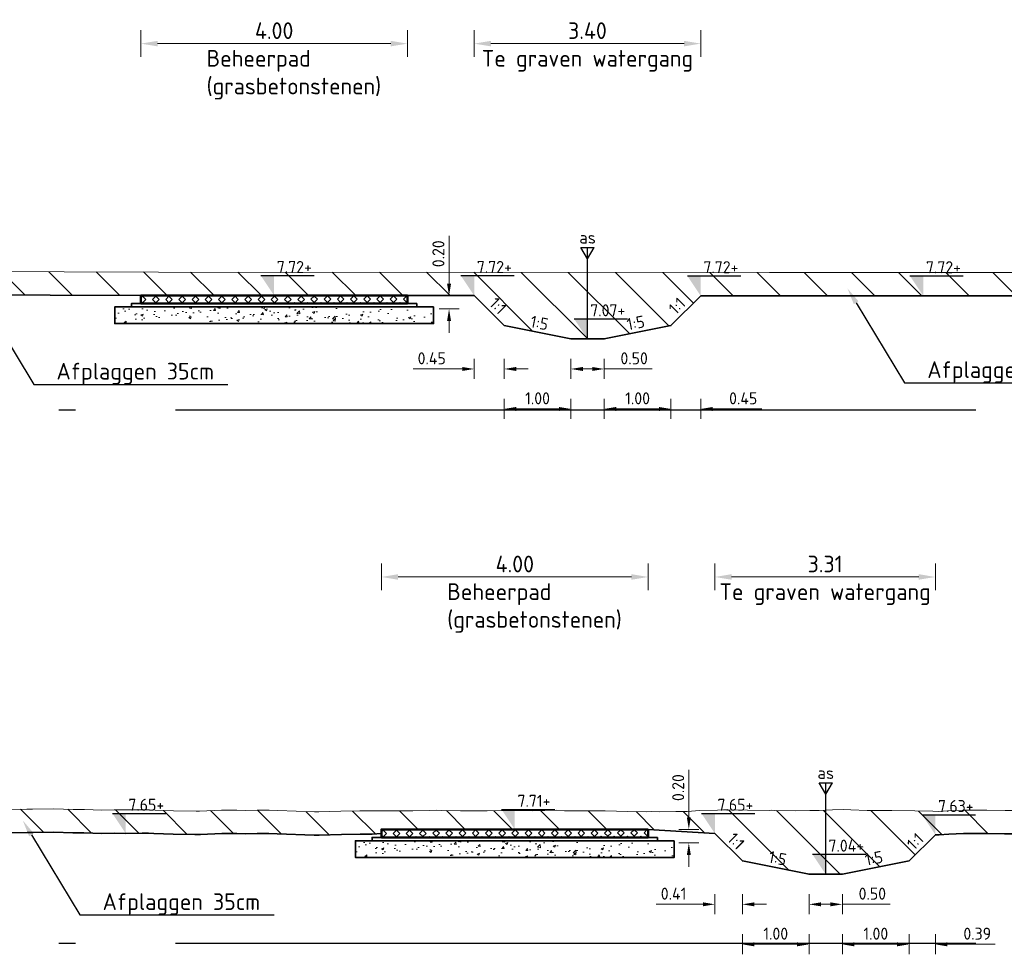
# Model space of a CAD drawing. Header units: metres. Extents: x 199581 to 207779, y 462378 to 466293.
# Tile 9 of 134: x 207304 to 207318, y 465933 to 465947. Entities that reach past the tile are written whole.
import ezdxf
from ezdxf import colors
from ezdxf.entities.mleader import LeaderData, LeaderLine
from ezdxf.enums import TextEntityAlignment as Align
from ezdxf.math import Vec2, Vec3

# ---------------------------------------------------------------- set-up
doc = ezdxf.new("R2010")
doc.units = ezdxf.units.M
doc.linetypes.add('AL-NAP_LIJN', pattern=[15.25, 12, -1.5, 0.25, -1.5])
doc.layers.get('0').update_dxf_attribs({"lineweight": 25})
for name, color, linetype, lineweight in [('B-WE-GR-MAAIVELD-G-GRIJS', 253, 'GW-MAAIVELD', 13), ('N-WA-VH-VERHARDING_FUNDERING-AD', 252, 'Continuous', 18), ('N-WA-VH-VERHARDING_FUNDERING_GRANULAAT_MENG-GD', 251, 'Continuous', 35), ('N-WA-VH-VERHARDING_FUNDERING_ZAND-GD', 251, 'Continuous', 35), ('N-WE-AM-AS-SD', 10, 'Continuous', 25), ('N-WE-GW-MAAIVELD-GD', 90, 'GW-MAAIVELD', 35), ('N-WE-GW-ONTGRAVING-WERK-AD', 253, 'Continuous', 18), ('N-WE-VH-VERHARDING_GRASBETONSTEEN-GD', 7, 'Continuous', 50), ('X-XX-AL-M', 7, 'Continuous', 18), ('X-XX-AL-NAP-GD', 253, 'AL-NAP_LIJN', 25), ('X-XX-AL-PEILMAAT-SD', 7, 'Continuous', 25), ('X-XX-AL-REFERENTIE-T25', 7, 'Continuous', 25), ('X-XX-AL-T18', 10, 'Continuous', 18)]:
    doc.layers.add(name, color=color, linetype=linetype, lineweight=lineweight)
doc.layers.add('N-WE-VH-VERHARDING_GRASBETONSTEEN-AD', color=72, linetype='Continuous', lineweight=18, transparency=0.3)
doc.styles.add('NLCS-ISO', font='NLCS-ISO.ttf')
doc.styles.add('NLCS-ISO-M100-T18', font='NLCS-ISO.ttf', dxfattribs={"height": 0.18})
doc.styles.add('NLCS-ISO-M100-T25', font='NLCS-ISO.ttf', dxfattribs={"height": 0.25})
doc.styles.add('NLCS-ISO-M50-T18', font='isocpeur.ttf', dxfattribs={"height": 0.09})
doc.linetypes.add('GW-MAAIVELD', pattern='A,12,[40,NLCS.SHX,S=1,R=0,X=0,Y=-0.5],12', length=24)
doc.dimstyles.new('NLCS-M100-T18-PIJL_L2_H1', dxfattribs={"dimscale": 0.1, "dimtxt": 2.5, "dimasz": 1.8, "dimexe": 2, "dimexo": 2, "dimgap": 0.7, "dimtad": 1, "dimzin": 0, "dimdsep": 46, "dimtxsty": 'NLCS-ISO-M100-T18', "dimcen": 0, "dimdle": 2, "dimclrd": 256, "dimclre": 256, "dimclrt": 10, "dimadec": 1, "dimazin": 0, "dimtfac": 1, "dimtdec": 3, "dimtofl": 0, "dimtmove": 0, "dimatfit": 3, "dimfxl": 2, "dimfxlon": 1, "dimtfillclr": 256, "dimtolj": 1, "dimtzin": 0, "dimlwd": -1, "dimlwe": -1, "dimarcsym": 0})
doc.dimstyles.new('NLCS-M100-T25-PIJL_L2_H1', dxfattribs={"dimscale": 0.1, "dimtxt": 2.5, "dimasz": 2.5, "dimexe": 2, "dimexo": 2, "dimgap": 0.7, "dimtad": 1, "dimzin": 0, "dimdsep": 46, "dimtxsty": 'NLCS-ISO-M100-T25', "dimcen": 0, "dimdle": 2, "dimclrd": 256, "dimclre": 256, "dimclrt": 256, "dimadec": 1, "dimazin": 0, "dimtfac": 1, "dimtdec": 3, "dimtofl": 0, "dimtmove": 0, "dimatfit": 3, "dimfxl": 2, "dimfxlon": 1, "dimtfillclr": 256, "dimtolj": 1, "dimtzin": 0, "dimlwd": -1, "dimlwe": -1, "dimarcsym": 0})
pattern_1 = [(135, (0, 0), (-0.3535533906, -0.3535533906), [])]

# ---------------------------------------------------------------- blocks, each defined once
blk = doc.blocks.new('SAM-AS-D')
for p, q in [((0, 3), (-0.25, 3.433)), ((0.25, 3.433), (-0.25, 3.433)), ((0, 0), (0, 3.433)), ((0, 3), (0.25, 3.433))]:
    blk.add_line(p, q)
blk = doc.blocks.new('SAL-PEILMAAT_INFRACAD_H01-SOD')
blk.add_line((-2, 3), (6, 3))
blk.add_solid([(-2, 3), (0, 3), (0, 0)])
at = {"style": 'NLCS-ISO'}
blk.add_attdef('...', (0.4, 3.4), '', height=1.8, dxfattribs=at)
blk = doc.blocks.new('*D177')
at = {"layer": 'X-XX-AL-M', "transparency": 16777216}
for p, q in [((207311.84, 465942.36), (207311.84, 465942.06)), ((207312.34, 465942.36), (207312.34, 465942.06)), ((207312.02, 465942.21), (207312.16, 465942.21)), ((207312.34, 465942.21), (207313.056, 465942.21))]:
    blk.add_line(p, q, dxfattribs=at)
for points in [[(207312.02, 465942.24), (207312.02, 465942.18), (207311.84, 465942.21)], [(207312.16, 465942.24), (207312.16, 465942.18), (207312.34, 465942.21)]]:
    blk.add_solid(points, dxfattribs=at)
at = {"layer": 'X-XX-AL-M', "transparency": 16777216, "insert": (207312.788, 465942.37), "char_height": 0.18, "attachment_point": 5, "style": 'NLCS-ISO-M100-T18'}
blk.add_mtext('\\A1;0.50', dxfattribs=at)
blk = doc.blocks.new('*D179')
at = {"layer": 'X-XX-AL-M', "transparency": 16777216}
for p, q in [((207310.84, 465941.76), (207310.84, 465941.46)), ((207311.84, 465941.76), (207311.84, 465941.46)), ((207311.66, 465941.61), (207311.02, 465941.61))]:
    blk.add_line(p, q, dxfattribs=at)
for points in [[(207311.02, 465941.64), (207311.02, 465941.58), (207310.84, 465941.61)], [(207311.66, 465941.64), (207311.66, 465941.58), (207311.84, 465941.61)]]:
    blk.add_solid(points, dxfattribs=at)
at = {"layer": 'X-XX-AL-M', "transparency": 16777216, "insert": (207311.34, 465941.77), "char_height": 0.18, "attachment_point": 5, "style": 'NLCS-ISO-M100-T18'}
blk.add_mtext('\\A1;1.00', dxfattribs=at)
blk = doc.blocks.new('*D178')
at = {"layer": 'X-XX-AL-M', "transparency": 16777216}
for p, q in [((207312.34, 465941.76), (207312.34, 465941.46)), ((207313.34, 465941.76), (207313.34, 465941.46)), ((207312.52, 465941.61), (207313.16, 465941.61))]:
    blk.add_line(p, q, dxfattribs=at)
for points in [[(207312.52, 465941.64), (207312.52, 465941.58), (207312.34, 465941.61)], [(207313.16, 465941.64), (207313.16, 465941.58), (207313.34, 465941.61)]]:
    blk.add_solid(points, dxfattribs=at)
at = {"layer": 'X-XX-AL-M', "transparency": 16777216, "insert": (207312.84, 465941.77), "char_height": 0.18, "attachment_point": 5, "style": 'NLCS-ISO-M100-T18'}
blk.add_mtext('\\A1;1.00', dxfattribs=at)
blk = doc.blocks.new('*D180')
at = {"layer": 'X-XX-AL-M', "transparency": 16777216}
for p, q in [((207310.39, 465942.36), (207310.39, 465942.06)), ((207310.84, 465942.36), (207310.84, 465942.06)), ((207310.21, 465942.21), (207309.476, 465942.21)), ((207311.02, 465942.21), (207311.2, 465942.21))]:
    blk.add_line(p, q, dxfattribs=at)
for points in [[(207310.21, 465942.24), (207310.21, 465942.18), (207310.39, 465942.21)], [(207311.02, 465942.24), (207311.02, 465942.18), (207310.84, 465942.21)]]:
    blk.add_solid(points, dxfattribs=at)
at = {"layer": 'X-XX-AL-M', "transparency": 16777216, "insert": (207309.753, 465942.37), "char_height": 0.18, "attachment_point": 5, "style": 'NLCS-ISO-M100-T18'}
blk.add_mtext('\\A1;0.45', dxfattribs=at)
blk = doc.blocks.new('*D181')
at = {"layer": 'X-XX-AL-M', "transparency": 16777216}
for p, q in [((207313.34, 465941.76), (207313.34, 465941.46)), ((207313.786, 465941.76), (207313.786, 465941.46)), ((207313.16, 465941.61), (207312.98, 465941.61)), ((207313.966, 465941.61), (207314.7, 465941.61))]:
    blk.add_line(p, q, dxfattribs=at)
for points in [[(207313.16, 465941.64), (207313.16, 465941.58), (207313.34, 465941.61)], [(207313.966, 465941.64), (207313.966, 465941.58), (207313.786, 465941.61)]]:
    blk.add_solid(points, dxfattribs=at)
at = {"layer": 'X-XX-AL-M', "transparency": 16777216, "insert": (207314.423, 465941.77), "char_height": 0.18, "attachment_point": 5, "style": 'NLCS-ISO-M100-T18'}
blk.add_mtext('\\A1;0.45', dxfattribs=at)
blk = doc.blocks.new('*D182')
at = {"layer": 'X-XX-AL-M', "transparency": 16777216}
for p, q in [((207315.411, 465934.33), (207315.411, 465934.03)), ((207315.911, 465934.33), (207315.911, 465934.03)), ((207315.591, 465934.18), (207315.731, 465934.18)), ((207315.911, 465934.18), (207316.627, 465934.18))]:
    blk.add_line(p, q, dxfattribs=at)
for points in [[(207315.591, 465934.21), (207315.591, 465934.15), (207315.411, 465934.18)], [(207315.731, 465934.21), (207315.731, 465934.15), (207315.911, 465934.18)]]:
    blk.add_solid(points, dxfattribs=at)
at = {"layer": 'X-XX-AL-M', "transparency": 16777216, "insert": (207316.359, 465934.34), "char_height": 0.18, "attachment_point": 5, "style": 'NLCS-ISO-M100-T18'}
blk.add_mtext('\\A1;0.50', dxfattribs=at)
blk = doc.blocks.new('*D184')
at = {"layer": 'X-XX-AL-M', "transparency": 16777216}
for p, q in [((207314.411, 465933.73), (207314.411, 465933.43)), ((207315.411, 465933.73), (207315.411, 465933.43)), ((207315.231, 465933.58), (207314.591, 465933.58))]:
    blk.add_line(p, q, dxfattribs=at)
for points in [[(207314.591, 465933.61), (207314.591, 465933.55), (207314.411, 465933.58)], [(207315.231, 465933.61), (207315.231, 465933.55), (207315.411, 465933.58)]]:
    blk.add_solid(points, dxfattribs=at)
at = {"layer": 'X-XX-AL-M', "transparency": 16777216, "insert": (207314.911, 465933.74), "char_height": 0.18, "attachment_point": 5, "style": 'NLCS-ISO-M100-T18'}
blk.add_mtext('\\A1;1.00', dxfattribs=at)
blk = doc.blocks.new('*D183')
at = {"layer": 'X-XX-AL-M', "transparency": 16777216}
for p, q in [((207315.911, 465933.73), (207315.911, 465933.43)), ((207316.911, 465933.73), (207316.911, 465933.43)), ((207316.091, 465933.58), (207316.731, 465933.58))]:
    blk.add_line(p, q, dxfattribs=at)
for points in [[(207316.091, 465933.61), (207316.091, 465933.55), (207315.911, 465933.58)], [(207316.731, 465933.61), (207316.731, 465933.55), (207316.911, 465933.58)]]:
    blk.add_solid(points, dxfattribs=at)
at = {"layer": 'X-XX-AL-M', "transparency": 16777216, "insert": (207316.411, 465933.74), "char_height": 0.18, "attachment_point": 5, "style": 'NLCS-ISO-M100-T18'}
blk.add_mtext('\\A1;1.00', dxfattribs=at)
blk = doc.blocks.new('*D185')
at = {"layer": 'X-XX-AL-M', "transparency": 16777216}
for p, q in [((207313.998, 465934.33), (207313.998, 465934.03)), ((207314.411, 465934.33), (207314.411, 465934.03)), ((207313.818, 465934.18), (207313.12, 465934.18)), ((207314.591, 465934.18), (207314.771, 465934.18))]:
    blk.add_line(p, q, dxfattribs=at)
for points in [[(207313.818, 465934.21), (207313.818, 465934.15), (207313.998, 465934.18)], [(207314.591, 465934.21), (207314.591, 465934.15), (207314.411, 465934.18)]]:
    blk.add_solid(points, dxfattribs=at)
at = {"layer": 'X-XX-AL-M', "transparency": 16777216, "insert": (207313.379, 465934.34), "char_height": 0.18, "attachment_point": 5, "style": 'NLCS-ISO-M100-T18'}
blk.add_mtext('\\A1;0.41', dxfattribs=at)
blk = doc.blocks.new('*D186')
at = {"layer": 'X-XX-AL-M', "transparency": 16777216}
for p, q in [((207316.911, 465933.73), (207316.911, 465933.43)), ((207317.304, 465933.73), (207317.304, 465933.43)), ((207316.731, 465933.58), (207316.551, 465933.58)), ((207317.484, 465933.58), (207318.2, 465933.58))]:
    blk.add_line(p, q, dxfattribs=at)
for points in [[(207316.731, 465933.61), (207316.731, 465933.55), (207316.911, 465933.58)], [(207317.484, 465933.61), (207317.484, 465933.55), (207317.304, 465933.58)]]:
    blk.add_solid(points, dxfattribs=at)
at = {"layer": 'X-XX-AL-M', "transparency": 16777216, "insert": (207317.932, 465933.74), "char_height": 0.18, "attachment_point": 5, "style": 'NLCS-ISO-M100-T18'}
blk.add_mtext('\\A1;0.39', dxfattribs=at)
blk = doc.blocks.new('*D217')
at = {"layer": 'X-XX-AL-M', "transparency": 16777216}
for p, q in [((207310.39, 465946.89), (207310.39, 465947.29)), ((207313.786, 465946.89), (207313.786, 465947.29)), ((207310.64, 465947.09), (207313.536, 465947.09))]:
    blk.add_line(p, q, dxfattribs=at)
for points in [[(207310.64, 465947.132), (207310.64, 465947.049), (207310.39, 465947.09)], [(207313.536, 465947.132), (207313.536, 465947.049), (207313.786, 465947.09)]]:
    blk.add_solid(points, dxfattribs=at)
at = {"layer": 'X-XX-AL-M', "transparency": 16777216, "insert": (207312.088, 465947.285), "char_height": 0.25, "attachment_point": 5, "style": 'NLCS-ISO-M100-T25'}
blk.add_mtext('\\A1;3.40', dxfattribs=at)
blk = doc.blocks.new('*D218')
at = {"layer": 'X-XX-AL-M', "transparency": 16777216}
for p, q in [((207313.998, 465938.89), (207313.998, 465939.29)), ((207317.304, 465938.89), (207317.304, 465939.29)), ((207314.248, 465939.09), (207317.054, 465939.09))]:
    blk.add_line(p, q, dxfattribs=at)
for points in [[(207314.248, 465939.132), (207314.248, 465939.049), (207313.998, 465939.09)], [(207317.054, 465939.132), (207317.054, 465939.049), (207317.304, 465939.09)]]:
    blk.add_solid(points, dxfattribs=at)
at = {"layer": 'X-XX-AL-M', "transparency": 16777216, "insert": (207315.651, 465939.285), "char_height": 0.25, "attachment_point": 5, "style": 'NLCS-ISO-M100-T25'}
blk.add_mtext('\\A1;3.31', dxfattribs=at)
blk = doc.blocks.new('*D239')
at = {"layer": 'X-XX-AL-M', "transparency": 16777216}
for p, q in [((207310.013, 465943.49), (207310.013, 465944.206)), ((207309.863, 465943.31), (207310.163, 465943.31)), ((207310.163, 465943.11), (207309.863, 465943.11)), ((207310.013, 465942.93), (207310.013, 465942.75))]:
    blk.add_line(p, q, dxfattribs=at)
for points in [[(207309.983, 465943.49), (207310.043, 465943.49), (207310.013, 465943.31)], [(207309.983, 465942.93), (207310.043, 465942.93), (207310.013, 465943.11)]]:
    blk.add_solid(points, dxfattribs=at)
at = {"layer": 'X-XX-AL-M', "transparency": 16777216, "insert": (207309.853, 465943.938), "char_height": 0.18, "attachment_point": 5, "rotation": 90, "style": 'NLCS-ISO-M100-T18'}
blk.add_mtext('\\A1;0.20', dxfattribs=at)
blk = doc.blocks.new('*D240')
at = {"layer": 'X-XX-AL-M', "transparency": 16777216}
for p, q in [((207313.608, 465935.483), (207313.608, 465936.199)), ((207313.458, 465935.303), (207313.758, 465935.303)), ((207313.758, 465935.1), (207313.458, 465935.1)), ((207313.608, 465934.92), (207313.608, 465934.74))]:
    blk.add_line(p, q, dxfattribs=at)
for points in [[(207313.578, 465935.483), (207313.638, 465935.483), (207313.608, 465935.303)], [(207313.578, 465934.92), (207313.638, 465934.92), (207313.608, 465935.1)]]:
    blk.add_solid(points, dxfattribs=at)
at = {"layer": 'X-XX-AL-M', "transparency": 16777216, "insert": (207313.448, 465935.931), "char_height": 0.18, "attachment_point": 5, "rotation": 90, "style": 'NLCS-ISO-M100-T18'}
blk.add_mtext('\\A1;0.20', dxfattribs=at)
blk = doc.blocks.new('*D273')
at = {"layer": 'X-XX-AL-M', "transparency": 16777216}
for p, q in [((207305.393, 465946.89), (207305.393, 465947.29)), ((207309.39, 465946.89), (207309.39, 465947.29)), ((207305.643, 465947.09), (207309.14, 465947.09))]:
    blk.add_line(p, q, dxfattribs=at)
for points in [[(207305.643, 465947.132), (207305.643, 465947.049), (207305.393, 465947.09)], [(207309.14, 465947.132), (207309.14, 465947.049), (207309.39, 465947.09)]]:
    blk.add_solid(points, dxfattribs=at)
at = {"layer": 'X-XX-AL-M', "transparency": 16777216, "insert": (207307.391, 465947.285), "char_height": 0.25, "attachment_point": 5, "style": 'NLCS-ISO-M100-T25'}
blk.add_mtext('\\A1;4.00', dxfattribs=at)
blk = doc.blocks.new('*D274')
at = {"layer": 'X-XX-AL-M', "transparency": 16777216}
for p, q in [((207309, 465938.89), (207309, 465939.29)), ((207312.998, 465938.89), (207312.998, 465939.29)), ((207309.25, 465939.09), (207312.748, 465939.09))]:
    blk.add_line(p, q, dxfattribs=at)
for points in [[(207309.25, 465939.132), (207309.25, 465939.049), (207309, 465939.09)], [(207312.748, 465939.132), (207312.748, 465939.049), (207312.998, 465939.09)]]:
    blk.add_solid(points, dxfattribs=at)
at = {"layer": 'X-XX-AL-M', "transparency": 16777216, "insert": (207310.999, 465939.285), "char_height": 0.25, "attachment_point": 5, "style": 'NLCS-ISO-M100-T25'}
blk.add_mtext('\\A1;4.00', dxfattribs=at)

msp = doc.modelspace()

# ---------------------------------------------------------------- hatches: boundary and pattern name
at = {"layer": 'N-WA-VH-VERHARDING_FUNDERING-AD'}
h = msp.add_hatch(dxfattribs=at)
h.set_pattern_fill('AVH-FUNDERING_GRANULAAT_MENG_01', color=256, scale=0.05, pattern_type=2)
h.set_pattern_definition([(50, (207307.19905, 465943.02577), (0.35863, -0.031376), [0.0375, -0.4125]), (355, (207307.19905, 465943.02577), (-0.069376, 0.376096), [0.03, -0.33]), (100.451, (207307.22893, 465943.02316), (0.289255, 0.34472), [0.03187, -0.35057]), (46.184, (207307.19905, 465943.12577), (0.53362, -0.08276), [0.05625, -0.61875]), (96.636, (207307.2435, 465943.1189), (0.46733, 0.48706), [0.047805, -0.52586]), (351.184, (207307.19905, 465943.1258), (0.46733, 0.48706), [0.045, -0.495]), (21, (207307.24905, 465943.10077), (0.298454, -0.20131), [0.0375, -0.4125]), (326, (207307.24905, 465943.10077), (0.12166, 0.362575), [0.03, -0.33]), (71.451, (207307.27392, 465943.084), (0.42011, 0.161265), [0.03187, -0.35057]), (37.5, (207307.19905, 465943.02577), (0.00608, 0.166447), [0, -0.326, 0, -0.335, 0, -0.33125]), (7.5, (207307.19905, 465943.02577), (0.131535, 0.197206), [0, -0.191, 0, -0.3185, 0, -0.12625]), (327.5, (207307.08755, 465943.02577), (0.266911, -0.0112774), [0, -0.125, 0, -0.39, 0, -0.5175]), (317.5, (207307.03755, 465943.02577), (0.291593, 0.050052), [0, -0.1625, 0, -0.259, 0, -0.3675])])
h.paths.add_polyline_path([(207305.001, 465943.14), (207305.001, 465942.89), (207309.781, 465942.89), (207309.781, 465943.14)])
h = msp.add_hatch(dxfattribs=at)
h.set_pattern_fill('AVH-FUNDERING_GRANULAAT_MENG_01', color=256, scale=0.05, pattern_type=2)
h.set_pattern_definition([(50, (207310.8069, 465935.01916), (0.35863, -0.031376), [0.0375, -0.4125]), (355, (207310.8069, 465935.01916), (-0.069376, 0.376096), [0.03, -0.33]), (100.451, (207310.8368, 465935.01654), (0.289255, 0.34472), [0.03187, -0.35057]), (46.184, (207310.8069, 465935.11916), (0.53362, -0.08276), [0.05625, -0.61875]), (96.636, (207310.85137, 465935.11226), (0.46733, 0.48706), [0.047805, -0.52586]), (351.184, (207310.8069, 465935.11916), (0.46733, 0.48706), [0.045, -0.495]), (21, (207310.8569, 465935.09416), (0.298454, -0.20131), [0.0375, -0.4125]), (326, (207310.8569, 465935.09416), (0.12166, 0.362575), [0.03, -0.33]), (71.451, (207310.88177, 465935.07738), (0.42011, 0.161265), [0.03187, -0.35057]), (37.5, (207310.8069, 465935.01916), (0.00608, 0.166447), [0, -0.326, 0, -0.335, 0, -0.33125]), (7.5, (207310.8069, 465935.01916), (0.131535, 0.197206), [0, -0.191, 0, -0.3185, 0, -0.12625]), (327.5, (207310.6954, 465935.01916), (0.266911, -0.0112774), [0, -0.125, 0, -0.39, 0, -0.5175]), (317.5, (207310.6454, 465935.01916), (0.291593, 0.050052), [0, -0.1625, 0, -0.259, 0, -0.3675])])
h.paths.add_polyline_path([(207308.609, 465935.133), (207308.609, 465934.883), (207313.389, 465934.883), (207313.389, 465935.133)])
at = {"layer": 'N-WE-GW-ONTGRAVING-WERK-AD'}
h = msp.add_hatch(dxfattribs=at)
h.set_pattern_fill('AGW-WERK_ONTGRAVEN-SO', color=256, scale=0.1, pattern_type=2)
h.set_pattern_definition(pattern_1)
h.paths.add_polyline_path([(207321.608, 465943.471), (207319.855, 465943.633), (207319.438, 465943.656), (207314.817, 465943.656), (207305.657, 465943.664), (207298.585, 465943.685), (207298.161, 465943.687), (207298.161, 465943.337), (207298.584, 465943.335), (207305.393, 465943.31), (207310.39, 465943.31), (207310.84, 465942.86), (207311.84, 465942.66), (207312.34, 465942.66), (207313.34, 465942.86), (207313.786, 465943.307), (207314.817, 465943.306), (207319.429, 465943.306), (207319.829, 465943.284), (207321.443, 465943.135), (207321.956, 465943.131), (207321.732, 465943.337)])
h = msp.add_hatch(dxfattribs=at)
h.set_pattern_fill('AGW-WERK_ONTGRAVEN-SO', color=256, scale=0.1, pattern_type=2)
h.set_pattern_definition(pattern_1)
h.paths.add_polyline_path([(207333.161, 465935.564), (207333.133, 465935.563), (207333.014, 465935.565), (207332.774, 465935.573), (207332.604, 465935.568), (207332.416, 465935.564), (207332.151, 465935.571), (207332.057, 465935.571), (207331.99, 465935.571), (207331.699, 465935.566), (207331.377, 465935.572), (207331.34, 465935.572), (207331.289, 465935.572), (207330.982, 465935.577), (207330.763, 465935.57), (207330.623, 465935.566), (207330.426, 465935.567), (207330.264, 465935.568), (207330.149, 465935.565), (207329.906, 465935.561), (207329.563, 465935.567), (207329.547, 465935.567), (207329.536, 465935.567), (207329.189, 465935.576), (207328.922, 465935.568), (207328.83, 465935.567), (207328.701, 465935.571), (207328.472, 465935.58), (207328.309, 465935.574), (207328.113, 465935.567), (207327.838, 465935.565), (207327.755, 465935.567), (207327.695, 465935.568), (207327.396, 465935.576), (207327.082, 465935.574), (207327.037, 465935.575), (207326.975, 465935.574), (207326.679, 465935.579), (207326.468, 465935.582), (207326.32, 465935.589), (207326.113, 465935.591), (207325.962, 465935.59), (207325.854, 465935.585), (207325.603, 465935.575), (207325.246, 465935.565), (207325.218, 465935.567), (207324.627, 465935.591), (207324.528, 465935.592), (207324.388, 465935.586), (207324.169, 465935.58), (207324.014, 465935.579), (207323.81, 465935.585), (207323.525, 465935.593), (207323.452, 465935.595), (207323.4, 465935.594), (207323.093, 465935.581), (207322.786, 465935.579), (207322.735, 465935.58), (207322.662, 465935.578), (207322.376, 465935.571), (207322.173, 465935.566), (207322.018, 465935.573), (207321.8, 465935.565), (207321.659, 465935.567), (207321.559, 465935.564), (207321.301, 465935.572), (207320.946, 465935.577), (207320.942, 465935.577), (207320.937, 465935.578), (207320.584, 465935.591), (207320.332, 465935.583), (207320.225, 465935.578), (207320.074, 465935.581), (207319.719, 465935.584), (207319.212, 465935.583), (207319.149, 465935.583), (207319.105, 465935.585), (207318.791, 465935.581), (207318.491, 465935.585), (207318.432, 465935.586), (207318.349, 465935.589), (207318.074, 465935.59), (207317.878, 465935.593), (207317.715, 465935.593), (207317.486, 465935.581), (207317.357, 465935.572), (207317.264, 465935.575), (207316.998, 465935.581), (207316.651, 465935.587), (207316.639, 465935.587), (207316.624, 465935.587), (207316.281, 465935.589), (207316.037, 465935.598), (207315.922, 465935.601), (207315.761, 465935.595), (207315.564, 465935.587), (207315.424, 465935.587), (207315.205, 465935.58), (207314.898, 465935.588), (207314.847, 465935.59), (207314.81, 465935.589), (207314.488, 465935.59), (207314.196, 465935.595), (207314.13, 465935.597), (207314.036, 465935.594), (207313.771, 465935.589), (207313.583, 465935.574), (207313.413, 465935.572), (207313.173, 465935.568), (207313.054, 465935.571), (207312.969, 465935.568), (207312.695, 465935.573), (207312.356, 465935.582), (207312.323, 465935.581), (207311.978, 465935.583), (207311.742, 465935.582), (207311.62, 465935.592), (207311.448, 465935.585), (207311.261, 465935.583), (207311.128, 465935.585), (207310.903, 465935.585), (207310.556, 465935.583), (207310.515, 465935.584), (207310.186, 465935.584), (207309.901, 465935.588), (207309.827, 465935.592), (207309.723, 465935.588), (207309.468, 465935.583), (207309.288, 465935.584), (207309.11, 465935.584), (207308.86, 465935.584), (207308.751, 465935.583), (207308.674, 465935.581), (207308.393, 465935.576), (207308.061, 465935.568), (207307.997, 465935.568), (207307.447, 465935.587), (207307.317, 465935.59), (207307.135, 465935.592), (207306.959, 465935.589), (207306.833, 465935.591), (207306.6, 465935.593), (207306.242, 465935.576), (207306.22, 465935.578), (207305.883, 465935.581), (207305.606, 465935.591), (207305.524, 465935.599), (207305.409, 465935.599), (207305.166, 465935.595), (207304.993, 465935.598), (207304.807, 465935.594), (207304.547, 465935.601), (207304.449, 465935.604), (207304.379, 465935.603), (207304.09, 465935.614), (207303.766, 465935.609), (207303.732, 465935.608), (207303.684, 465935.608), (207303.373, 465935.602), (207303.152, 465935.604), (207303.015, 465935.603), (207302.821, 465935.609), (207302.656, 465935.614), (207302.538, 465935.614), (207302.297, 465935.614), (207301.959, 465935.615), (207301.939, 465935.616), (207301.925, 465935.616), (207301.58, 465935.62), (207301.311, 465935.619), (207301.222, 465935.62), (207301.096, 465935.624), (207300.863, 465935.626), (207300.698, 465935.621), (207300.505, 465935.608), (207300.233, 465935.612), (207300.146, 465935.612), (207300.084, 465935.614), (207299.788, 465935.615), (207299.471, 465935.616), (207299.429, 465935.616), (207299.371, 465935.615), (207299.071, 465935.606), (207298.857, 465935.607), (207298.712, 465935.606), (207298.508, 465935.622), (207298.353, 465935.631), (207298.243, 465935.634), (207298.161, 465935.634), (207298.161, 465935.284), (207298.238, 465935.284), (207298.338, 465935.282), (207298.483, 465935.273), (207298.7, 465935.255), (207298.858, 465935.257), (207299.075, 465935.256), (207299.381, 465935.265), (207299.431, 465935.266), (207299.467, 465935.266), (207299.786, 465935.265), (207300.077, 465935.264), (207300.141, 465935.262), (207300.232, 465935.262), (207300.514, 465935.258), (207300.715, 465935.271), (207300.867, 465935.276), (207301.089, 465935.274), (207301.215, 465935.27), (207301.311, 465935.269), (207301.579, 465935.27), (207301.917, 465935.266), (207301.932, 465935.266), (207301.957, 465935.265), (207302.296, 465935.264), (207302.539, 465935.264), (207302.651, 465935.264), (207302.81, 465935.259), (207303.011, 465935.253), (207303.152, 465935.254), (207303.374, 465935.252), (207303.688, 465935.258), (207303.738, 465935.258), (207303.774, 465935.259), (207304.086, 465935.264), (207304.374, 465935.253), (207304.445, 465935.254), (207304.537, 465935.251), (207304.807, 465935.244), (207304.993, 465935.248), (207305.165, 465935.244), (207305.412, 465935.249), (207305.508, 465935.249), (207305.585, 465935.242), (207305.875, 465935.231), (207306.204, 465935.228), (207306.236, 465935.226), (207306.288, 465935.228), (207306.607, 465935.243), (207306.829, 465935.241), (207306.959, 465935.239), (207307.136, 465935.242), (207307.31, 465935.24), (207307.436, 465935.237), (207307.991, 465935.218), (207308.065, 465935.218), (207308.4, 465935.226), (207308.681, 465935.231), (207308.757, 465935.233), (207308.862, 465935.234), (207309, 465935.243), (207309, 465935.303), (207312.998, 465935.303), (207313.998, 465935.243), (207314.411, 465934.83), (207315.411, 465934.63), (207315.911, 465934.63), (207316.911, 465934.83), (207317.304, 465935.224), (207317.363, 465935.222), (207317.507, 465935.231), (207317.725, 465935.243), (207317.876, 465935.243), (207318.07, 465935.24), (207318.342, 465935.239), (207318.424, 465935.236), (207318.487, 465935.235), (207318.79, 465935.231), (207319.1, 465935.234), (207319.142, 465935.233), (207319.212, 465935.233), (207319.717, 465935.234), (207320.07, 465935.231), (207320.23, 465935.228), (207320.346, 465935.233), (207320.583, 465935.241), (207320.931, 465935.228), (207321.293, 465935.223), (207321.558, 465935.214), (207321.661, 465935.217), (207321.804, 465935.215), (207322.017, 465935.223), (207322.169, 465935.216), (207322.384, 465935.221), (207322.673, 465935.228), (207322.735, 465935.23), (207322.782, 465935.228), (207323.102, 465935.231), (207323.442, 465935.246), (207323.514, 465935.243), (207323.801, 465935.235), (207324.009, 465935.229), (207324.175, 465935.23), (207324.4, 465935.236), (207324.533, 465935.242), (207324.618, 465935.241), (207325.204, 465935.217), (207325.225, 465935.216), (207325.252, 465935.215), (207325.615, 465935.226), (207325.869, 465935.235), (207325.971, 465935.24), (207326.112, 465935.241), (207326.311, 465935.239), (207326.458, 465935.233), (207326.673, 465935.229), (207326.974, 465935.224), (207327.037, 465935.225), (207327.081, 465935.224), (207327.392, 465935.226), (207327.687, 465935.218), (207327.748, 465935.217), (207327.836, 465935.215), (207328.12, 465935.217), (207328.321, 465935.224), (207328.471, 465935.229), (207328.689, 465935.221), (207328.826, 465935.217), (207328.929, 465935.218), (207329.19, 465935.226), (207329.554, 465935.217), (207329.906, 465935.211), (207330.157, 465935.215), (207330.268, 465935.218), (207330.423, 465935.217), (207330.626, 465935.216), (207330.774, 465935.22), (207330.985, 465935.227), (207331.284, 465935.222), (207331.34, 465935.222), (207331.375, 465935.222), (207331.698, 465935.216), (207331.994, 465935.221), (207332.058, 465935.221), (207332.146, 465935.221), (207332.415, 465935.214), (207332.612, 465935.218), (207332.774, 465935.222), (207333.006, 465935.215), (207333.135, 465935.213), (207333.161, 465935.214)])
at = {"layer": 'N-WE-VH-VERHARDING_GRASBETONSTEEN-AD'}
h = msp.add_hatch(dxfattribs=at)
h.set_pattern_fill('AVH-GRASBETONSTEEN_02', color=256, scale=0.1, angle=0.1022, pattern_type=2)
h.set_pattern_definition([(45.102249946, (-5844.06105, 3222.30304), (-0.099171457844, 0.09881812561), [0.07, -0.07]), (135.102249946, (-5844.06105, 3222.30304), (-0.09881812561, -0.099171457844), [0.07, -0.07]), (45.102249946, (-5844.11063, 3222.35244), (-0.099171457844, 0.09881812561), [0.07, -0.07]), (135.102249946, (-5844.01164, 3222.35262), (-0.09881812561, -0.099171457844), [0.07, -0.07])])
h.paths.add_polyline_path([(207309.39, 465943.31), (207309.39, 465943.19), (207305.393, 465943.19), (207305.393, 465943.31)])
h = msp.add_hatch(dxfattribs=at)
h.set_pattern_fill('AVH-GRASBETONSTEEN_02', color=256, scale=0.1, angle=0.1022, pattern_type=2)
h.set_pattern_definition([(45.102249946, (-5840.4532, 3214.29642), (-0.099171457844, 0.09881812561), [0.07, -0.07]), (135.102249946, (-5840.4532, 3214.29642), (-0.09881812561, -0.099171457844), [0.07, -0.07]), (45.102249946, (-5840.50278, 3214.34583), (-0.099171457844, 0.09881812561), [0.07, -0.07]), (135.102249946, (-5840.40379, 3214.346), (-0.09881812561, -0.099171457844), [0.07, -0.07])])
h.paths.add_polyline_path([(207312.998, 465935.303), (207312.998, 465935.183), (207309, 465935.183), (207309, 465935.303)])

# ---------------------------------------------------------------- linework, layer by layer
at = {"layer": 'B-WE-GR-MAAIVELD-G-GRIJS', "flags": 128}
for points in [[(207298.161, 465943.687), (207298.585, 465943.685), (207305.657, 465943.664), (207314.817, 465943.656), (207319.438, 465943.656), (207319.855, 465943.633), (207321.608, 465943.471), (207321.732, 465943.337), (207322.275, 465942.835), (207322.381, 465942.837), (207322.775, 465942.779), (207322.855, 465942.894), (207323.288, 465943.375), (207325.049, 465943.453), (207326.594, 465943.555), (207328.625, 465943.575), (207333.161, 465943.593)], [(207298.161, 465935.634), (207298.243, 465935.634), (207298.353, 465935.631), (207298.508, 465935.622), (207298.712, 465935.606), (207298.857, 465935.607), (207299.071, 465935.606), (207299.371, 465935.615), (207299.429, 465935.616), (207299.471, 465935.616), (207299.788, 465935.615), (207300.084, 465935.614), (207300.146, 465935.612), (207300.233, 465935.612), (207300.505, 465935.608), (207300.698, 465935.621), (207300.863, 465935.626), (207301.096, 465935.624), (207301.222, 465935.62), (207301.311, 465935.619), (207301.58, 465935.62), (207301.925, 465935.616), (207301.939, 465935.616), (207301.959, 465935.615), (207302.297, 465935.614), (207302.538, 465935.614), (207302.656, 465935.614), (207302.821, 465935.609), (207303.015, 465935.603), (207303.152, 465935.604), (207303.373, 465935.602), (207303.684, 465935.608), (207303.732, 465935.608), (207303.766, 465935.609), (207304.09, 465935.614), (207304.379, 465935.603), (207304.449, 465935.604), (207304.547, 465935.601), (207304.807, 465935.594), (207304.993, 465935.598), (207305.166, 465935.595), (207305.409, 465935.599), (207305.524, 465935.599), (207305.606, 465935.591), (207305.883, 465935.581), (207306.22, 465935.578), (207306.242, 465935.576), (207306.272, 465935.578), (207306.6, 465935.593), (207306.833, 465935.591), (207306.959, 465935.589), (207307.135, 465935.592), (207307.317, 465935.59), (207307.447, 465935.587), (207307.997, 465935.568), (207308.061, 465935.568), (207308.393, 465935.576), (207308.674, 465935.581), (207308.751, 465935.583), (207308.86, 465935.584), (207309.11, 465935.584), (207309.288, 465935.584), (207309.468, 465935.583), (207309.723, 465935.588), (207309.827, 465935.592), (207309.901, 465935.588), (207310.186, 465935.584), (207310.515, 465935.584), (207310.544, 465935.583), (207310.585, 465935.583), (207310.903, 465935.585), (207311.128, 465935.585), (207311.261, 465935.583), (207311.448, 465935.585), (207311.62, 465935.592), (207311.742, 465935.582), (207311.978, 465935.583), (207312.311, 465935.581), (207312.337, 465935.581), (207312.356, 465935.582), (207312.695, 465935.573), (207312.969, 465935.568), (207313.054, 465935.571), (207313.173, 465935.568), (207313.413, 465935.572), (207313.583, 465935.574), (207313.771, 465935.589), (207314.036, 465935.594), (207314.13, 465935.597), (207314.196, 465935.595), (207314.488, 465935.59), (207314.81, 465935.589), (207314.847, 465935.59), (207314.898, 465935.588), (207315.205, 465935.58), (207315.424, 465935.587), (207315.564, 465935.587), (207315.761, 465935.595), (207315.922, 465935.601), (207316.037, 465935.598), (207316.281, 465935.589), (207316.624, 465935.587), (207316.639, 465935.587), (207316.651, 465935.587), (207316.998, 465935.581), (207317.264, 465935.575), (207317.357, 465935.572), (207317.486, 465935.581), (207317.715, 465935.593), (207317.878, 465935.593), (207318.074, 465935.59), (207318.349, 465935.589), (207318.432, 465935.586), (207318.491, 465935.585), (207318.791, 465935.581), (207319.105, 465935.585), (207319.149, 465935.583), (207319.212, 465935.583), (207319.719, 465935.584), (207320.074, 465935.581), (207320.225, 465935.578), (207320.332, 465935.583), (207320.584, 465935.591), (207320.937, 465935.578), (207320.942, 465935.577), (207320.946, 465935.577), (207321.301, 465935.572), (207321.559, 465935.564), (207321.659, 465935.567), (207321.8, 465935.565), (207322.018, 465935.573), (207322.173, 465935.566), (207322.376, 465935.571), (207322.662, 465935.578), (207322.735, 465935.58), (207322.786, 465935.579), (207323.093, 465935.581), (207323.4, 465935.594), (207323.452, 465935.595), (207323.525, 465935.593), (207323.81, 465935.585), (207324.014, 465935.579), (207324.169, 465935.58), (207324.388, 465935.586), (207324.528, 465935.592), (207324.627, 465935.591), (207325.218, 465935.567), (207325.241, 465935.566), (207325.245, 465935.566), (207325.25, 465935.566), (207325.603, 465935.575), (207325.854, 465935.585), (207325.962, 465935.59), (207326.113, 465935.591), (207326.32, 465935.589), (207326.468, 465935.582), (207326.679, 465935.579), (207326.975, 465935.574), (207327.037, 465935.575), (207327.082, 465935.574), (207327.396, 465935.576), (207327.695, 465935.568), (207327.755, 465935.567), (207327.838, 465935.565), (207328.113, 465935.567), (207328.309, 465935.574), (207328.472, 465935.58), (207328.701, 465935.571), (207328.83, 465935.567), (207328.922, 465935.568), (207329.189, 465935.576), (207329.536, 465935.567), (207329.547, 465935.567), (207329.563, 465935.567), (207329.906, 465935.561), (207330.149, 465935.565), (207330.264, 465935.568), (207330.426, 465935.567), (207330.623, 465935.566), (207330.763, 465935.57), (207330.982, 465935.577), (207331.289, 465935.572), (207331.34, 465935.572), (207331.377, 465935.572), (207331.699, 465935.566), (207331.99, 465935.571), (207332.057, 465935.571), (207332.151, 465935.571), (207332.416, 465935.564), (207332.604, 465935.568), (207332.774, 465935.573), (207333.014, 465935.565), (207333.133, 465935.563), (207333.161, 465935.564)]]:
    msp.add_lwpolyline(points, dxfattribs=at)
at = {"layer": 'N-WA-VH-VERHARDING_FUNDERING_GRANULAAT_MENG-GD', "flags": 128}
for points in [[(207309.781, 465943.14), (207309.781, 465942.89), (207305.001, 465942.89), (207305.001, 465943.14)], [(207313.389, 465935.133), (207313.389, 465934.883), (207308.609, 465934.883), (207308.609, 465935.133)]]:
    msp.add_lwpolyline(points, close=True, dxfattribs=at)
at = {"layer": 'N-WA-VH-VERHARDING_FUNDERING_ZAND-GD', "flags": 128}
for points in [[(207309.531, 465943.19), (207309.531, 465943.14), (207305.251, 465943.14), (207305.251, 465943.19)], [(207313.139, 465935.183), (207313.139, 465935.133), (207308.859, 465935.133), (207308.859, 465935.183)]]:
    msp.add_lwpolyline(points, close=True, dxfattribs=at)
at = {"layer": 'N-WE-GW-MAAIVELD-GD', "flags": 128}
for points in [[(207298.161, 465943.337), (207298.584, 465943.335), (207305.393, 465943.31), (207310.39, 465943.31)], [(207310.39, 465943.31), (207310.84, 465942.86), (207311.84, 465942.66), (207312.34, 465942.66), (207313.34, 465942.86), (207313.786, 465943.307)], [(207313.786, 465943.307), (207314.817, 465943.306), (207319.429, 465943.306), (207319.829, 465943.284), (207321.443, 465943.135), (207325.068, 465943.104), (207326.607, 465943.205), (207328.628, 465943.225), (207333.161, 465943.243)], [(207298.161, 465935.284), (207298.238, 465935.284), (207298.338, 465935.282), (207298.483, 465935.273), (207298.7, 465935.255), (207298.858, 465935.257), (207299.075, 465935.256), (207299.381, 465935.265), (207299.431, 465935.266), (207299.467, 465935.266), (207299.786, 465935.265), (207300.077, 465935.264), (207300.141, 465935.262), (207300.232, 465935.262), (207300.514, 465935.258), (207300.715, 465935.271), (207300.867, 465935.276), (207301.089, 465935.274), (207301.215, 465935.27), (207301.311, 465935.269), (207301.579, 465935.27), (207301.917, 465935.266), (207301.932, 465935.266), (207301.957, 465935.265), (207302.296, 465935.264), (207302.539, 465935.264), (207302.651, 465935.264), (207302.81, 465935.259), (207303.011, 465935.253), (207303.152, 465935.254), (207303.374, 465935.252), (207303.688, 465935.258), (207303.738, 465935.258), (207303.774, 465935.259), (207304.086, 465935.264), (207304.374, 465935.253), (207304.445, 465935.254), (207304.537, 465935.251), (207304.807, 465935.244), (207304.993, 465935.248), (207305.165, 465935.244), (207305.412, 465935.249), (207305.508, 465935.249), (207305.585, 465935.242), (207305.875, 465935.231), (207306.204, 465935.228), (207306.236, 465935.226), (207306.288, 465935.228), (207306.607, 465935.243), (207306.829, 465935.241), (207306.959, 465935.239), (207307.136, 465935.242), (207307.31, 465935.24), (207307.436, 465935.237), (207307.991, 465935.218), (207308.065, 465935.218), (207308.4, 465935.226), (207308.681, 465935.231), (207308.757, 465935.233), (207308.862, 465935.234), (207309, 465935.243)], [(207312.998, 465935.303), (207313.998, 465935.243)], [(207313.998, 465935.243), (207314.411, 465934.83), (207315.411, 465934.63), (207315.911, 465934.63), (207316.911, 465934.83), (207317.304, 465935.224), (207317.363, 465935.222), (207317.507, 465935.231), (207317.725, 465935.243), (207317.876, 465935.243), (207318.07, 465935.24), (207318.342, 465935.239), (207318.424, 465935.236), (207318.487, 465935.235), (207318.79, 465935.231), (207319.1, 465935.234), (207319.142, 465935.233), (207319.212, 465935.233), (207319.717, 465935.234), (207320.07, 465935.231), (207320.23, 465935.228), (207320.346, 465935.233), (207320.583, 465935.241), (207320.918, 465935.228), (207320.937, 465935.227), (207320.951, 465935.227), (207321.293, 465935.223), (207321.558, 465935.214), (207321.661, 465935.217), (207321.804, 465935.215), (207322.017, 465935.223), (207322.169, 465935.216), (207322.384, 465935.221), (207322.673, 465935.228), (207322.735, 465935.23), (207322.782, 465935.228), (207323.102, 465935.231), (207323.412, 465935.244), (207323.45, 465935.245), (207323.514, 465935.243), (207323.801, 465935.235), (207324.009, 465935.229), (207324.175, 465935.23), (207324.4, 465935.236), (207324.533, 465935.242), (207324.618, 465935.241), (207325.204, 465935.217), (207325.235, 465935.216), (207325.243, 465935.216), (207325.252, 465935.215), (207325.615, 465935.226), (207325.869, 465935.235), (207325.971, 465935.24), (207326.112, 465935.241), (207326.311, 465935.239), (207326.458, 465935.233), (207326.673, 465935.229), (207326.974, 465935.224), (207327.037, 465935.225), (207327.081, 465935.224), (207327.392, 465935.226), (207327.687, 465935.218), (207327.748, 465935.217), (207327.836, 465935.215), (207328.12, 465935.217), (207328.321, 465935.224), (207328.471, 465935.229), (207328.689, 465935.221), (207328.826, 465935.217), (207328.929, 465935.218), (207329.19, 465935.226), (207329.522, 465935.218), (207329.538, 465935.217), (207329.56, 465935.217), (207329.906, 465935.211), (207330.157, 465935.215), (207330.268, 465935.218), (207330.423, 465935.217), (207330.626, 465935.216), (207330.774, 465935.22), (207330.985, 465935.227), (207331.284, 465935.222), (207331.34, 465935.222), (207331.375, 465935.222), (207331.698, 465935.216), (207331.994, 465935.221), (207332.058, 465935.221), (207332.146, 465935.221), (207332.415, 465935.214), (207332.612, 465935.218), (207332.774, 465935.222), (207333.006, 465935.215), (207333.135, 465935.213), (207333.161, 465935.214)]]:
    msp.add_lwpolyline(points, dxfattribs=at)
at = {"layer": 'N-WE-VH-VERHARDING_GRASBETONSTEEN-GD'}
for points in [[(207309.39, 465943.31), (207309.39, 465943.19), (207305.393, 465943.19), (207305.393, 465943.31)], [(207312.998, 465935.303), (207312.998, 465935.183), (207309, 465935.183), (207309, 465935.303)]]:
    msp.add_lwpolyline(points, close=True, dxfattribs=at)
at = {"layer": 'X-XX-AL-NAP-GD', "flags": 128}
for points in [[(207333.161, 465941.59), (207298.161, 465941.59)], [(207333.161, 465933.59), (207298.161, 465933.59)]]:
    msp.add_lwpolyline(points, dxfattribs=at)

# ---------------------------------------------------------------- block references
at = {"layer": 'N-WE-AM-AS-SD', "xscale": -0.4, "yscale": 0.4, "zscale": 2}
for p in [(207312.09, 465942.66), (207315.661, 465934.63)]:
    msp.add_blockref('SAM-AS-D', p, dxfattribs=at)
at = {"layer": 'X-XX-AL-PEILMAAT-SD', "xscale": 0.1, "yscale": 0.1, "zscale": 0.1}
for p, values in [((207307.391, 465943.31), {'...': '7.72+'}), ((207310.39, 465943.31), {'...': '7.72+'}), ((207313.786, 465943.307), {'...': '7.72+'}), ((207317.123, 465943.306), {'...': '7.72+'}), ((207312.09, 465942.66), {'...': '7.07+'}), ((207310.999, 465935.303), {'...': '7.71+'}), ((207305.165, 465935.244), {'...': '7.65+'}), ((207313.998, 465935.243), {'...': '7.65+'}), ((207317.304, 465935.224), {'...': '7.63+'}), ((207315.661, 465934.63), {'...': '7.04+'})]:
    msp.add_blockref('SAL-PEILMAAT_INFRACAD_H01-SOD', p, dxfattribs=at).add_auto_attribs(values)

# ---------------------------------------------------------------- texts
at = {"layer": 'X-XX-AL-REFERENTIE-T25', "char_height": 0.25, "attachment_point": 1, "style": 'NLCS-ISO-M100-T25'}
for s, width, insert in [('Beheerpad\\P(grasbetonstenen)', 0.97587, (207306.378, 465946.995)), ('Te graven watergang', 3.80398, (207310.504, 465946.995)), ('Beheerpad\\P(grasbetonstenen)', 0.97587, (207309.986, 465938.995)), ('Te graven watergang', 3.80398, (207314.067, 465938.995))]:
    msp.add_mtext_dynamic_manual_height_columns(s, width=width, gutter_width=1.25, heights=[0], dxfattribs=dict(at, insert=insert))
at = {"layer": 'X-XX-AL-T18', "style": 'NLCS-ISO-M50-T18'}
for p in [(207312.09, 465944.037), (207315.661, 465936.007)]:
    msp.add_text('as', height=0.18, dxfattribs=at).set_placement(p, align=Align.BOTTOM_CENTER)
at = {"layer": 'X-XX-AL-T18', "style": 'NLCS-ISO-M100-T18'}
for s, rotation, p in [('1:1', 315, (207310.643, 465943.056)), ('1:1', 45, (207313.532, 465943.053)), ('1:5', 348.6901, (207311.34, 465942.76)), ('1:5', 11.3099, (207312.84, 465942.76)), ('1:1', 315, (207314.215, 465935.026)), ('1:1', 45, (207317.104, 465935.023)), ('1:5', 348.6901, (207314.911, 465934.73)), ('1:5', 11.3099, (207316.411, 465934.73))]:
    msp.add_text(s, height=0.18, rotation=rotation, dxfattribs=at).set_placement(p, align=Align.BOTTOM_CENTER)

# ---------------------------------------------------------------- dimensions: what is measured, and where the dimension line sits
at = {"layer": 'X-XX-AL-M'}
for base, p1, p2, picture, middle in [((207309.39, 465947.09), (207305.393, 465943.31), (207309.39, 465943.307), '*D273', (207307.391, 465947.285)), ((207313.786, 465947.09), (207310.39, 465943.31), (207313.786, 465943.307), '*D217', (207312.088, 465947.285)), ((207312.998, 465939.09), (207309, 465935.303), (207312.998, 465935.303), '*D274', (207310.999, 465939.285)), ((207317.304, 465939.09), (207313.998, 465935.243), (207317.304, 465935.224), '*D218', (207315.651, 465939.285))]:
    dim = msp.add_linear_dim(base=base, p1=p1, p2=p2, dimstyle='NLCS-M100-T25-PIJL_L2_H1', dxfattribs=at)
    dim.commit()
    dim.dimension.update_dxf_attribs({"geometry": picture, "text_midpoint": middle})
for base, p1, p2, picture, middle in [((207310.013, 465943.31), (207311.84, 465943.11), (207309.39, 465943.31), '*D239', (207309.853, 465943.938)), ((207313.608, 465935.303), (207315.411, 465935.1), (207312.998, 465935.303), '*D240', (207313.448, 465935.931))]:
    dim = msp.add_linear_dim(base=base, p1=p1, p2=p2, angle=90, dimstyle='NLCS-M100-T18-PIJL_L2_H1', override={"dimexe": 1.5, "dimexo": 1.5, "dimclrt": 256, "dimfxl": 1.5}, dxfattribs=at)
    dim.commit()
    dim.dimension.update_dxf_attribs({"geometry": picture, "text_midpoint": middle})
for base, p1, p2, picture, middle in [((207310.39, 465942.21), (207310.84, 465942.86), (207310.39, 465943.31), '*D180', (207309.753, 465942.37)), ((207313.786, 465941.61), (207313.34, 465942.86), (207313.786, 465943.307), '*D181', (207314.423, 465941.77)), ((207310.84, 465941.61), (207311.84, 465942.66), (207310.84, 465942.86), '*D179', (207311.34, 465941.77)), ((207313.34, 465941.61), (207312.34, 465942.66), (207313.34, 465942.86), '*D178', (207312.84, 465941.77)), ((207312.34, 465942.21), (207311.84, 465942.66), (207312.34, 465942.66), '*D177', (207312.788, 465942.37)), ((207313.998, 465934.18), (207314.411, 465934.83), (207313.998, 465935.243), '*D185', (207313.379, 465934.34)), ((207317.304, 465933.58), (207316.911, 465934.83), (207317.304, 465935.224), '*D186', (207317.932, 465933.74)), ((207314.411, 465933.58), (207315.411, 465934.63), (207314.411, 465934.83), '*D184', (207314.911, 465933.74)), ((207316.911, 465933.58), (207315.911, 465934.63), (207316.911, 465934.83), '*D183', (207316.411, 465933.74)), ((207315.911, 465934.18), (207315.411, 465934.63), (207315.911, 465934.63), '*D182', (207316.359, 465934.34))]:
    dim = msp.add_linear_dim(base=base, p1=p1, p2=p2, dimstyle='NLCS-M100-T18-PIJL_L2_H1', override={"dimexe": 1.5, "dimexo": 1.5, "dimclrt": 256, "dimfxl": 1.5}, dxfattribs=at)
    dim.commit()
    dim.dimension.update_dxf_attribs({"geometry": picture, "text_midpoint": middle})

# ---------------------------------------------------------------- leaders
at = {"layer": 'X-XX-AL-REFERENTIE-T25'}
ml = msp.add_multileader_mtext('Standard', dxfattribs=at)
ml.set_content('Afplaggen 35cm', color=256, style='NLCS-ISO-M100-T25')
ml.set_leader_properties(color=256, linetype='ByLayer', lineweight=-1)
ml.build(insert=Vec2(0, 0))
ml.multileader.update_dxf_attribs({"text_left_attachment_type": 5, "text_right_attachment_type": 5, "dogleg_length": 0.25, "arrow_head_size": 0.25})
ctx = ml.context
ctx.base_point, ctx.char_height, ctx.arrow_head_size, ctx.landing_gap_size, ctx.plane_origin = Vec3(207304.037, 465941.977), 0.25, 0.25, 0.09, Vec3(207302.93, 465943.395)
ctx.left_attachment, ctx.right_attachment = 5, 5
notes = []
notes.append((ctx, [(1, (1, 1, 0), (207303.787, 465941.977), (1, 0), 0.25, [(0, [(207302.93, 465943.395)], 0, [])])]))
ctx.mtext.insert, ctx.mtext.flow_direction = Vec3(207304.127, 465942.302), 5
ml = msp.add_multileader_mtext('Standard', dxfattribs=at)
ml.set_content('Afplaggen 35cm', color=256, style='NLCS-ISO-M100-T25')
ml.set_leader_properties(color=256, linetype='ByLayer', lineweight=-1)
ml.build(insert=Vec2(0, 0))
ml.multileader.update_dxf_attribs({"text_left_attachment_type": 5, "text_right_attachment_type": 5, "dogleg_length": 0.25, "arrow_head_size": 0.25})
ctx = ml.context
ctx.base_point, ctx.char_height, ctx.arrow_head_size, ctx.landing_gap_size, ctx.plane_origin = Vec3(207317.093, 465942), 0.25, 0.25, 0.09, Vec3(207315.987, 465943.418)
ctx.left_attachment, ctx.right_attachment = 5, 5
notes.append((ctx, [(1, (1, 1, 0), (207316.843, 465942), (1, 0), 0.25, [(0, [(207315.987, 465943.418)], 0, [])])]))
ctx.mtext.insert, ctx.mtext.flow_direction = Vec3(207317.183, 465942.325), 5
ml = msp.add_multileader_mtext('Standard', dxfattribs=at)
ml.set_content('Afplaggen 35cm', color=256, style='NLCS-ISO-M100-T25')
ml.set_leader_properties(color=256, linetype='ByLayer', lineweight=-1)
ml.build(insert=Vec2(0, 0))
ml.multileader.update_dxf_attribs({"text_left_attachment_type": 5, "text_right_attachment_type": 5, "dogleg_length": 0.25, "arrow_head_size": 0.25})
ctx = ml.context
ctx.base_point, ctx.char_height, ctx.arrow_head_size, ctx.landing_gap_size, ctx.plane_origin = Vec3(207304.729, 465934.02), 0.25, 0.25, 0.09, Vec3(207303.623, 465935.437)
ctx.left_attachment, ctx.right_attachment = 5, 5
notes.append((ctx, [(1, (1, 1, 0), (207304.479, 465934.02), (1, 0), 0.25, [(0, [(207303.623, 465935.437)], 0, [])])]))
ctx.mtext.insert, ctx.mtext.flow_direction = Vec3(207304.819, 465934.345), 5
for ctx, leaders in notes:
    for number, flags, end, landing, length, lines in leaders:
        leader = LeaderData()
        leader.index, (leader.has_last_leader_line, leader.has_dogleg_vector, leader.attachment_direction) = number, flags
        leader.last_leader_point, leader.dogleg_vector, leader.dogleg_length = Vec3(end), Vec3(landing), length
        for number, points, colour, breaks in lines:
            line = LeaderLine()
            line.index, line.vertices, line.color, line.breaks = number, Vec3.list(points), colors.encode_raw_color(colour), breaks
            leader.lines.append(line)
        ctx.leaders.append(leader)

doc.saveas('drawing.dxf')
